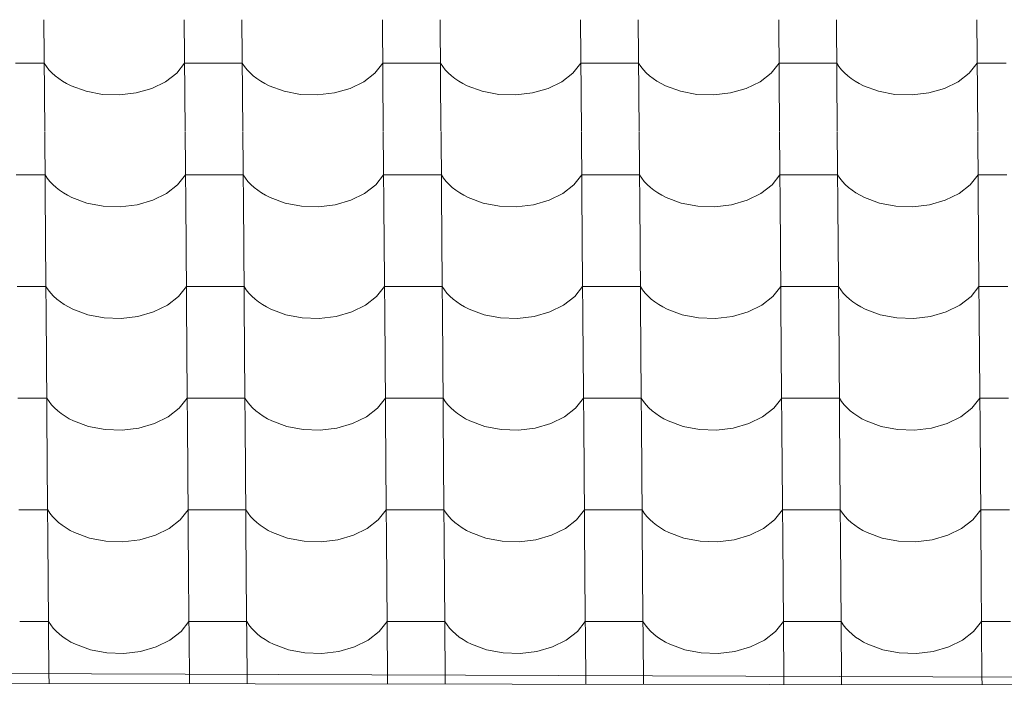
# Model space of a CAD drawing. Header units: millimetres. Extents: x -27785 to 104762, y -947 to 11132.
# Tile 117 of 146: x -4036 to -3216, y 7039 to 7596. Entities that reach past the tile are written whole.
import ezdxf

# ---------------------------------------------------------------- set-up
doc = ezdxf.new("R2010")
doc.units = ezdxf.units.MM
doc.header["$MEASUREMENT"] = 0
for name, color, linetype in [('POHLED JIŽNÍ_1_Bourané_Konstrukce - střechy a skořepiny', 7, 'Continuous'), ('POHLED JIŽNÍ_1_Bourané_Výplně - Povrchové', 7, 'Continuous'), ('POHLED JIŽNÍ_1_Konstrukce - nosné', 7, 'Continuous')]:
    doc.layers.add(name, color=color, linetype=linetype)

# ---------------------------------------------------------------- blocks, each defined once
blk = doc.blocks.new('*X2', base_point=(-29303.7, -27473.93))
at = {"layer": 'POHLED JIŽNÍ_1_Bourané_Výplně - Povrchové', "color": 7, "linetype": 'Continuous', "lineweight": 13}
for p, q in [((-4015.43, 7596.16), (-4014.71, 7503.48)), ((-3898.47, 7596.16), (-3897.75, 7503.48)), ((-3850.43, 7596.16), (-3849.71, 7503.48)), ((-3733.47, 7596.16), (-3732.75, 7503.48)), ((-3685.44, 7596.16), (-3684.72, 7503.48)), ((-3568.48, 7596.16), (-3567.76, 7503.48)), ((-3520.44, 7596.16), (-3519.72, 7503.48)), ((-3403.48, 7596.16), (-3402.76, 7503.48)), ((-3355.45, 7596.16), (-3354.73, 7503.48)), ((-3238.48, 7596.16), (-3237.76, 7503.48)), ((-4015.15, 7560), (-4039.17, 7560)), ((-4015.15, 7560), (-4013.3, 7557.21)), ((-3904.79, 7551.62), (-3898.19, 7560)), ((-3874.17, 7560), (-3898.19, 7560)), ((-3850.15, 7560), (-3874.17, 7560)), ((-3850.15, 7560), (-3848.31, 7557.21)), ((-3739.79, 7551.62), (-3733.19, 7560)), ((-3709.17, 7560), (-3733.19, 7560)), ((-3685.16, 7560), (-3709.17, 7560)), ((-3685.16, 7560), (-3683.31, 7557.21)), ((-3574.8, 7551.62), (-3568.2, 7560)), ((-3544.18, 7560), (-3568.2, 7560)), ((-3520.16, 7560), (-3544.18, 7560)), ((-3520.16, 7560), (-3518.32, 7557.21)), ((-3409.8, 7551.62), (-3403.2, 7560)), ((-3379.18, 7560), (-3403.2, 7560)), ((-3355.17, 7560), (-3379.18, 7560)), ((-3355.17, 7560), (-3353.32, 7557.21)), ((-3244.81, 7551.62), (-3238.2, 7560)), ((-3214.19, 7560), (-3238.2, 7560)), ((-4013.3, 7557.21), (-4011.16, 7554.51)), ((-4011.16, 7554.51), (-4008.73, 7551.93)), ((-4008.73, 7551.93), (-4006.03, 7549.46)), ((-3914.04, 7544.44), (-3904.79, 7551.62)), ((-3848.31, 7557.21), (-3846.17, 7554.51)), ((-3846.17, 7554.51), (-3843.74, 7551.93)), ((-3843.74, 7551.93), (-3841.04, 7549.46)), ((-3749.05, 7544.44), (-3739.79, 7551.62)), ((-3683.31, 7557.21), (-3681.17, 7554.51)), ((-3681.17, 7554.51), (-3678.74, 7551.93)), ((-3678.74, 7551.93), (-3676.04, 7549.46)), ((-3584.05, 7544.44), (-3574.8, 7551.62)), ((-3518.32, 7557.21), (-3516.17, 7554.51)), ((-3516.17, 7554.51), (-3513.75, 7551.93)), ((-3513.75, 7551.93), (-3511.05, 7549.46)), ((-3419.06, 7544.44), (-3409.8, 7551.62)), ((-3353.32, 7557.21), (-3351.18, 7554.51)), ((-3351.18, 7554.51), (-3348.75, 7551.93)), ((-3348.75, 7551.93), (-3346.05, 7549.46)), ((-3254.06, 7544.44), (-3244.81, 7551.62)), ((-4006.03, 7549.46), (-4003.07, 7547.13)), ((-4003.07, 7547.13), (-3999.87, 7544.96)), ((-3999.87, 7544.96), (-3996.45, 7542.94)), ((-3925.48, 7538.85), (-3914.04, 7544.44)), ((-3841.04, 7549.46), (-3838.08, 7547.13)), ((-3838.08, 7547.13), (-3834.88, 7544.96)), ((-3834.88, 7544.96), (-3831.45, 7542.94)), ((-3760.48, 7538.85), (-3749.05, 7544.44)), ((-3676.04, 7549.46), (-3673.08, 7547.13)), ((-3673.08, 7547.13), (-3669.88, 7544.96)), ((-3669.88, 7544.96), (-3666.45, 7542.94)), ((-3595.49, 7538.85), (-3584.05, 7544.44)), ((-3511.05, 7549.46), (-3508.09, 7547.13)), ((-3508.09, 7547.13), (-3504.89, 7544.96)), ((-3504.89, 7544.96), (-3501.46, 7542.94)), ((-3430.49, 7538.85), (-3419.06, 7544.44)), ((-3346.05, 7549.46), (-3343.09, 7547.13)), ((-3343.09, 7547.13), (-3339.89, 7544.96)), ((-3339.89, 7544.96), (-3336.46, 7542.94)), ((-3265.49, 7538.85), (-3254.06, 7544.44)), ((-3996.45, 7542.94), (-3992.81, 7541.09)), ((-3992.81, 7541.09), (-3980.33, 7536.52)), ((-3980.33, 7536.52), (-3966.65, 7533.93)), ((-3952.47, 7533.46), (-3938.51, 7535.13)), ((-3938.51, 7535.13), (-3925.48, 7538.85)), ((-3831.45, 7542.94), (-3827.81, 7541.09)), ((-3827.81, 7541.09), (-3815.33, 7536.52)), ((-3815.33, 7536.52), (-3801.66, 7533.93)), ((-3787.47, 7533.46), (-3773.51, 7535.13)), ((-3773.51, 7535.13), (-3760.48, 7538.85)), ((-3666.45, 7542.94), (-3662.82, 7541.09)), ((-3662.82, 7541.09), (-3650.34, 7536.52)), ((-3650.34, 7536.52), (-3636.66, 7533.93)), ((-3622.48, 7533.46), (-3608.52, 7535.13)), ((-3608.52, 7535.13), (-3595.49, 7538.85)), ((-3501.46, 7542.94), (-3497.82, 7541.09)), ((-3497.82, 7541.09), (-3485.34, 7536.52)), ((-3485.34, 7536.52), (-3471.66, 7533.93)), ((-3457.48, 7533.46), (-3443.52, 7535.13)), ((-3443.52, 7535.13), (-3430.49, 7538.85)), ((-3336.46, 7542.94), (-3332.83, 7541.09)), ((-3332.83, 7541.09), (-3320.35, 7536.52)), ((-3320.35, 7536.52), (-3306.67, 7533.93)), ((-3292.49, 7533.46), (-3278.52, 7535.13)), ((-3278.52, 7535.13), (-3265.49, 7538.85)), ((-3966.65, 7533.93), (-3952.47, 7533.46)), ((-3801.66, 7533.93), (-3787.47, 7533.46)), ((-3636.66, 7533.93), (-3622.48, 7533.46)), ((-3471.66, 7533.93), (-3457.48, 7533.46)), ((-3306.67, 7533.93), (-3292.49, 7533.46)), ((-4014.71, 7503.15), (-4013.99, 7410.47)), ((-3897.74, 7503.15), (-3897.02, 7410.47)), ((-3849.71, 7503.15), (-3848.99, 7410.47)), ((-3732.75, 7503.15), (-3732.03, 7410.47)), ((-3684.71, 7503.15), (-3683.99, 7410.47)), ((-3567.75, 7503.15), (-3567.03, 7410.47)), ((-3519.72, 7503.15), (-3519, 7410.47)), ((-3402.76, 7503.15), (-3402.04, 7410.47)), ((-3354.72, 7503.15), (-3354, 7410.47)), ((-3237.76, 7503.15), (-3237.04, 7410.47)), ((-4014.43, 7466.99), (-4038.44, 7466.99)), ((-4014.43, 7466.99), (-4012.58, 7464.2)), ((-4012.58, 7464.2), (-4010.44, 7461.5)), ((-4010.44, 7461.5), (-4008.01, 7458.92)), ((-3904.07, 7458.61), (-3897.46, 7466.99)), ((-3873.45, 7466.99), (-3897.46, 7466.99)), ((-3849.43, 7466.99), (-3873.45, 7466.99)), ((-3849.43, 7466.99), (-3847.58, 7464.2)), ((-3847.58, 7464.2), (-3845.44, 7461.5)), ((-3845.44, 7461.5), (-3843.01, 7458.92)), ((-3739.07, 7458.61), (-3732.47, 7466.99)), ((-3708.45, 7466.99), (-3732.47, 7466.99)), ((-3684.43, 7466.99), (-3708.45, 7466.99)), ((-3684.43, 7466.99), (-3682.59, 7464.2)), ((-3682.59, 7464.2), (-3680.45, 7461.5)), ((-3680.45, 7461.5), (-3678.02, 7458.92)), ((-3574.07, 7458.61), (-3567.47, 7466.99)), ((-3543.45, 7466.99), (-3567.47, 7466.99)), ((-3519.44, 7466.99), (-3543.45, 7466.99)), ((-3519.44, 7466.99), (-3517.59, 7464.2)), ((-3517.59, 7464.2), (-3515.45, 7461.5)), ((-3515.45, 7461.5), (-3513.02, 7458.92)), ((-3409.08, 7458.61), (-3402.48, 7466.99)), ((-3378.46, 7466.99), (-3402.48, 7466.99)), ((-3354.44, 7466.99), (-3378.46, 7466.99)), ((-3354.44, 7466.99), (-3352.6, 7464.2)), ((-3352.6, 7464.2), (-3350.45, 7461.5)), ((-3350.45, 7461.5), (-3348.03, 7458.92)), ((-3244.08, 7458.61), (-3237.48, 7466.99)), ((-3213.46, 7466.99), (-3237.48, 7466.99)), ((-4008.01, 7458.92), (-4005.31, 7456.45)), ((-4005.31, 7456.45), (-4002.35, 7454.13)), ((-4002.35, 7454.13), (-3999.15, 7451.95)), ((-3913.32, 7451.43), (-3904.07, 7458.61)), ((-3843.01, 7458.92), (-3840.31, 7456.45)), ((-3840.31, 7456.45), (-3837.35, 7454.13)), ((-3837.35, 7454.13), (-3834.15, 7451.95)), ((-3748.32, 7451.43), (-3739.07, 7458.61)), ((-3678.02, 7458.92), (-3675.32, 7456.45)), ((-3675.32, 7456.45), (-3672.36, 7454.13)), ((-3672.36, 7454.13), (-3669.16, 7451.95)), ((-3583.33, 7451.43), (-3574.07, 7458.61)), ((-3513.02, 7458.92), (-3510.32, 7456.45)), ((-3510.32, 7456.45), (-3507.36, 7454.13)), ((-3507.36, 7454.13), (-3504.16, 7451.95)), ((-3418.33, 7451.43), (-3409.08, 7458.61)), ((-3348.03, 7458.92), (-3345.33, 7456.45)), ((-3345.33, 7456.45), (-3342.37, 7454.13)), ((-3342.37, 7454.13), (-3339.17, 7451.95)), ((-3253.34, 7451.43), (-3244.08, 7458.61)), ((-3999.15, 7451.95), (-3995.72, 7449.93)), ((-3995.72, 7449.93), (-3992.09, 7448.08)), ((-3992.09, 7448.08), (-3979.61, 7443.51)), ((-3937.78, 7442.12), (-3924.75, 7445.84)), ((-3924.75, 7445.84), (-3913.32, 7451.43)), ((-3834.15, 7451.95), (-3830.73, 7449.93)), ((-3830.73, 7449.93), (-3827.09, 7448.08)), ((-3827.09, 7448.08), (-3814.61, 7443.51)), ((-3772.79, 7442.12), (-3759.76, 7445.84)), ((-3759.76, 7445.84), (-3748.32, 7451.43)), ((-3669.16, 7451.95), (-3665.73, 7449.93)), ((-3665.73, 7449.93), (-3662.09, 7448.08)), ((-3662.09, 7448.08), (-3649.61, 7443.51)), ((-3607.79, 7442.12), (-3594.76, 7445.84)), ((-3594.76, 7445.84), (-3583.33, 7451.43)), ((-3504.16, 7451.95), (-3500.73, 7449.93)), ((-3500.73, 7449.93), (-3497.1, 7448.08)), ((-3497.1, 7448.08), (-3484.62, 7443.51)), ((-3442.8, 7442.12), (-3429.77, 7445.84)), ((-3429.77, 7445.84), (-3418.33, 7451.43)), ((-3339.17, 7451.95), (-3335.74, 7449.93)), ((-3335.74, 7449.93), (-3332.1, 7448.08)), ((-3332.1, 7448.08), (-3319.62, 7443.51)), ((-3277.8, 7442.12), (-3264.77, 7445.84)), ((-3264.77, 7445.84), (-3253.34, 7451.43)), ((-3979.61, 7443.51), (-3965.93, 7440.92)), ((-3965.93, 7440.92), (-3951.75, 7440.45)), ((-3951.75, 7440.45), (-3937.78, 7442.12)), ((-3814.61, 7443.51), (-3800.93, 7440.92)), ((-3800.93, 7440.92), (-3786.75, 7440.45)), ((-3786.75, 7440.45), (-3772.79, 7442.12)), ((-3649.61, 7443.51), (-3635.94, 7440.92)), ((-3635.94, 7440.92), (-3621.75, 7440.45)), ((-3621.75, 7440.45), (-3607.79, 7442.12)), ((-3484.62, 7443.51), (-3470.94, 7440.92)), ((-3470.94, 7440.92), (-3456.76, 7440.45)), ((-3456.76, 7440.45), (-3442.8, 7442.12)), ((-3319.62, 7443.51), (-3305.94, 7440.92)), ((-3305.94, 7440.92), (-3291.76, 7440.45)), ((-3291.76, 7440.45), (-3277.8, 7442.12)), ((-4013.98, 7410.14), (-4013.26, 7317.46)), ((-3897.02, 7410.14), (-3896.3, 7317.46)), ((-3848.99, 7410.14), (-3848.27, 7317.46)), ((-3732.03, 7410.14), (-3731.3, 7317.46)), ((-3683.99, 7410.14), (-3683.27, 7317.46)), ((-3567.03, 7410.14), (-3566.31, 7317.46)), ((-3519, 7410.14), (-3518.27, 7317.46)), ((-3402.03, 7410.14), (-3401.31, 7317.46)), ((-3354, 7410.14), (-3353.28, 7317.46)), ((-3237.04, 7410.14), (-3236.32, 7317.46)), ((-4013.7, 7373.98), (-4037.72, 7373.98)), ((-4013.7, 7373.98), (-4011.86, 7371.19)), ((-4011.86, 7371.19), (-4009.71, 7368.49)), ((-3903.34, 7365.6), (-3896.74, 7373.98)), ((-3872.72, 7373.98), (-3896.74, 7373.98)), ((-3848.71, 7373.98), (-3872.72, 7373.98)), ((-3848.71, 7373.98), (-3846.86, 7371.19)), ((-3846.86, 7371.19), (-3844.72, 7368.49)), ((-3738.35, 7365.6), (-3731.74, 7373.98)), ((-3707.73, 7373.98), (-3731.74, 7373.98)), ((-3683.71, 7373.98), (-3707.73, 7373.98)), ((-3683.71, 7373.98), (-3681.86, 7371.19)), ((-3681.86, 7371.19), (-3679.72, 7368.49)), ((-3573.35, 7365.6), (-3566.75, 7373.98)), ((-3542.73, 7373.98), (-3566.75, 7373.98)), ((-3518.71, 7373.98), (-3542.73, 7373.98)), ((-3518.71, 7373.98), (-3516.87, 7371.19)), ((-3516.87, 7371.19), (-3514.73, 7368.49)), ((-3408.35, 7365.6), (-3401.75, 7373.98)), ((-3377.73, 7373.98), (-3401.75, 7373.98)), ((-3353.72, 7373.98), (-3377.73, 7373.98)), ((-3353.72, 7373.98), (-3351.87, 7371.19)), ((-3351.87, 7371.19), (-3349.73, 7368.49)), ((-3243.36, 7365.6), (-3236.76, 7373.98)), ((-3212.74, 7373.98), (-3236.76, 7373.98)), ((-4009.71, 7368.49), (-4007.29, 7365.91)), ((-4007.29, 7365.91), (-4004.59, 7363.44)), ((-4004.59, 7363.44), (-4001.63, 7361.12)), ((-3912.6, 7358.43), (-3903.34, 7365.6)), ((-3844.72, 7368.49), (-3842.29, 7365.91)), ((-3842.29, 7365.91), (-3839.59, 7363.44)), ((-3839.59, 7363.44), (-3836.63, 7361.12)), ((-3747.6, 7358.43), (-3738.35, 7365.6)), ((-3679.72, 7368.49), (-3677.29, 7365.91)), ((-3677.29, 7365.91), (-3674.59, 7363.44)), ((-3674.59, 7363.44), (-3671.64, 7361.12)), ((-3582.6, 7358.43), (-3573.35, 7365.6)), ((-3514.73, 7368.49), (-3512.3, 7365.91)), ((-3512.3, 7365.91), (-3509.6, 7363.44)), ((-3509.6, 7363.44), (-3506.64, 7361.12)), ((-3417.61, 7358.43), (-3408.35, 7365.6)), ((-3349.73, 7368.49), (-3347.3, 7365.91)), ((-3347.3, 7365.91), (-3344.6, 7363.44)), ((-3344.6, 7363.44), (-3341.64, 7361.12)), ((-3252.61, 7358.43), (-3243.36, 7365.6)), ((-4001.63, 7361.12), (-3998.43, 7358.94)), ((-3998.43, 7358.94), (-3995, 7356.92)), ((-3995, 7356.92), (-3991.36, 7355.07)), ((-3991.36, 7355.07), (-3978.88, 7350.5)), ((-3924.03, 7352.83), (-3912.6, 7358.43)), ((-3836.63, 7361.12), (-3833.43, 7358.94)), ((-3833.43, 7358.94), (-3830, 7356.92)), ((-3830, 7356.92), (-3826.37, 7355.07)), ((-3826.37, 7355.07), (-3813.89, 7350.5)), ((-3759.03, 7352.83), (-3747.6, 7358.43)), ((-3671.64, 7361.12), (-3668.43, 7358.94)), ((-3668.43, 7358.94), (-3665.01, 7356.92)), ((-3665.01, 7356.92), (-3661.37, 7355.07)), ((-3661.37, 7355.07), (-3648.89, 7350.5)), ((-3594.04, 7352.83), (-3582.6, 7358.43)), ((-3506.64, 7361.12), (-3503.44, 7358.94)), ((-3503.44, 7358.94), (-3500.01, 7356.92)), ((-3500.01, 7356.92), (-3496.37, 7355.07)), ((-3496.37, 7355.07), (-3483.9, 7350.5)), ((-3429.04, 7352.83), (-3417.61, 7358.43)), ((-3341.64, 7361.12), (-3338.44, 7358.94)), ((-3338.44, 7358.94), (-3335.01, 7356.92)), ((-3335.01, 7356.92), (-3331.38, 7355.07)), ((-3331.38, 7355.07), (-3318.9, 7350.5)), ((-3264.05, 7352.83), (-3252.61, 7358.43)), ((-3978.88, 7350.5), (-3965.2, 7347.91)), ((-3965.2, 7347.91), (-3951.02, 7347.44)), ((-3951.02, 7347.44), (-3937.06, 7349.11)), ((-3937.06, 7349.11), (-3924.03, 7352.83)), ((-3813.89, 7350.5), (-3800.21, 7347.91)), ((-3800.21, 7347.91), (-3786.03, 7347.44)), ((-3786.03, 7347.44), (-3772.06, 7349.11)), ((-3772.06, 7349.11), (-3759.03, 7352.83)), ((-3648.89, 7350.5), (-3635.21, 7347.91)), ((-3635.21, 7347.91), (-3621.03, 7347.44)), ((-3621.03, 7347.44), (-3607.07, 7349.11)), ((-3607.07, 7349.11), (-3594.04, 7352.83)), ((-3483.9, 7350.5), (-3470.22, 7347.91)), ((-3470.22, 7347.91), (-3456.03, 7347.44)), ((-3456.03, 7347.44), (-3442.07, 7349.11)), ((-3442.07, 7349.11), (-3429.04, 7352.83)), ((-3318.9, 7350.5), (-3305.22, 7347.91)), ((-3305.22, 7347.91), (-3291.04, 7347.44)), ((-3291.04, 7347.44), (-3277.08, 7349.11)), ((-3277.08, 7349.11), (-3264.05, 7352.83)), ((-4013.26, 7317.13), (-4012.54, 7224.46)), ((-3896.3, 7317.13), (-3895.58, 7224.46)), ((-3848.26, 7317.13), (-3847.54, 7224.46)), ((-3731.3, 7317.13), (-3730.58, 7224.46)), ((-3683.27, 7317.13), (-3682.55, 7224.46)), ((-3566.31, 7317.13), (-3565.58, 7224.46)), ((-3518.27, 7317.13), (-3517.55, 7224.46)), ((-3401.31, 7317.13), (-3400.59, 7224.46)), ((-3353.28, 7317.13), (-3352.55, 7224.46)), ((-3236.31, 7317.13), (-3235.59, 7224.46)), ((-4012.98, 7280.97), (-4037, 7280.97)), ((-4012.98, 7280.97), (-4011.13, 7278.18)), ((-3902.62, 7272.59), (-3896.02, 7280.97)), ((-3872, 7280.97), (-3896.02, 7280.97)), ((-3847.98, 7280.97), (-3872, 7280.97)), ((-3847.98, 7280.97), (-3846.14, 7278.18)), ((-3737.62, 7272.59), (-3731.02, 7280.97)), ((-3707, 7280.97), (-3731.02, 7280.97)), ((-3682.99, 7280.97), (-3707, 7280.97)), ((-3682.99, 7280.97), (-3681.14, 7278.18)), ((-3572.63, 7272.59), (-3566.02, 7280.97)), ((-3542.01, 7280.97), (-3566.02, 7280.97)), ((-3517.99, 7280.97), (-3542.01, 7280.97)), ((-3517.99, 7280.97), (-3516.14, 7278.18)), ((-3407.63, 7272.59), (-3401.03, 7280.97)), ((-3377.01, 7280.97), (-3401.03, 7280.97)), ((-3352.99, 7280.97), (-3377.01, 7280.97)), ((-3352.99, 7280.97), (-3351.15, 7278.18)), ((-3242.64, 7272.59), (-3236.03, 7280.97)), ((-3212.02, 7280.97), (-3236.03, 7280.97)), ((-4011.13, 7278.18), (-4008.99, 7275.48)), ((-4008.99, 7275.48), (-4006.56, 7272.9)), ((-4006.56, 7272.9), (-4003.86, 7270.43)), ((-3846.14, 7278.18), (-3843.99, 7275.48)), ((-3843.99, 7275.48), (-3841.57, 7272.9)), ((-3841.57, 7272.9), (-3838.87, 7270.43)), ((-3681.14, 7278.18), (-3679, 7275.48)), ((-3679, 7275.48), (-3676.57, 7272.9)), ((-3676.57, 7272.9), (-3673.87, 7270.43)), ((-3516.14, 7278.18), (-3514, 7275.48)), ((-3514, 7275.48), (-3511.57, 7272.9)), ((-3511.57, 7272.9), (-3508.87, 7270.43)), ((-3351.15, 7278.18), (-3349.01, 7275.48)), ((-3349.01, 7275.48), (-3346.58, 7272.9)), ((-3346.58, 7272.9), (-3343.88, 7270.43)), ((-4003.86, 7270.43), (-4000.9, 7268.11)), ((-4000.9, 7268.11), (-3997.7, 7265.93)), ((-3997.7, 7265.93), (-3994.27, 7263.91)), ((-3923.31, 7259.83), (-3911.87, 7265.42)), ((-3911.87, 7265.42), (-3902.62, 7272.59)), ((-3838.87, 7270.43), (-3835.91, 7268.11)), ((-3835.91, 7268.11), (-3832.71, 7265.93)), ((-3832.71, 7265.93), (-3829.28, 7263.91)), ((-3758.31, 7259.83), (-3746.88, 7265.42)), ((-3746.88, 7265.42), (-3737.62, 7272.59)), ((-3673.87, 7270.43), (-3670.91, 7268.11)), ((-3670.91, 7268.11), (-3667.71, 7265.93)), ((-3667.71, 7265.93), (-3664.28, 7263.91)), ((-3593.31, 7259.83), (-3581.88, 7265.42)), ((-3581.88, 7265.42), (-3572.63, 7272.59)), ((-3508.87, 7270.43), (-3505.92, 7268.11)), ((-3505.92, 7268.11), (-3502.71, 7265.93)), ((-3502.71, 7265.93), (-3499.29, 7263.91)), ((-3428.32, 7259.83), (-3416.88, 7265.42)), ((-3416.88, 7265.42), (-3407.63, 7272.59)), ((-3343.88, 7270.43), (-3340.92, 7268.11)), ((-3340.92, 7268.11), (-3337.72, 7265.93)), ((-3337.72, 7265.93), (-3334.29, 7263.91)), ((-3263.32, 7259.83), (-3251.89, 7265.42)), ((-3251.89, 7265.42), (-3242.64, 7272.59)), ((-3994.27, 7263.91), (-3990.64, 7262.06)), ((-3990.64, 7262.06), (-3978.16, 7257.49)), ((-3978.16, 7257.49), (-3964.48, 7254.9)), ((-3936.34, 7256.1), (-3923.31, 7259.83)), ((-3829.28, 7263.91), (-3825.64, 7262.06)), ((-3825.64, 7262.06), (-3813.16, 7257.49)), ((-3813.16, 7257.49), (-3799.48, 7254.9)), ((-3771.34, 7256.1), (-3758.31, 7259.83)), ((-3664.28, 7263.91), (-3660.65, 7262.06)), ((-3660.65, 7262.06), (-3648.17, 7257.49)), ((-3648.17, 7257.49), (-3634.49, 7254.9)), ((-3606.34, 7256.1), (-3593.31, 7259.83)), ((-3499.29, 7263.91), (-3495.65, 7262.06)), ((-3495.65, 7262.06), (-3483.17, 7257.49)), ((-3483.17, 7257.49), (-3469.49, 7254.9)), ((-3441.35, 7256.1), (-3428.32, 7259.83)), ((-3334.29, 7263.91), (-3330.65, 7262.06)), ((-3330.65, 7262.06), (-3318.18, 7257.49)), ((-3318.18, 7257.49), (-3304.5, 7254.9)), ((-3276.35, 7256.1), (-3263.32, 7259.83)), ((-3964.48, 7254.9), (-3950.3, 7254.43)), ((-3950.3, 7254.43), (-3936.34, 7256.1)), ((-3799.48, 7254.9), (-3785.3, 7254.43)), ((-3785.3, 7254.43), (-3771.34, 7256.1)), ((-3634.49, 7254.9), (-3620.31, 7254.43)), ((-3620.31, 7254.43), (-3606.34, 7256.1)), ((-3469.49, 7254.9), (-3455.31, 7254.43)), ((-3455.31, 7254.43), (-3441.35, 7256.1)), ((-3304.5, 7254.9), (-3290.31, 7254.43)), ((-3290.31, 7254.43), (-3276.35, 7256.1)), ((-4012.54, 7224.12), (-4011.81, 7131.45)), ((-3895.57, 7224.12), (-3894.85, 7131.45)), ((-3847.54, 7224.12), (-3846.82, 7131.45)), ((-3730.58, 7224.12), (-3729.86, 7131.45)), ((-3682.54, 7224.12), (-3681.82, 7131.45)), ((-3565.58, 7224.12), (-3564.86, 7131.45)), ((-3517.55, 7224.12), (-3516.83, 7131.45)), ((-3400.59, 7224.12), (-3399.86, 7131.45)), ((-3352.55, 7224.12), (-3351.83, 7131.45)), ((-3235.59, 7224.12), (-3234.87, 7131.45)), ((-4012.25, 7187.96), (-4036.27, 7187.96)), ((-4012.25, 7187.96), (-4010.41, 7185.17)), ((-4010.41, 7185.17), (-4008.27, 7182.48)), ((-4008.27, 7182.48), (-4005.84, 7179.89)), ((-3901.9, 7179.58), (-3895.29, 7187.96)), ((-3871.28, 7187.96), (-3895.29, 7187.96)), ((-3847.26, 7187.96), (-3871.28, 7187.96)), ((-3847.26, 7187.96), (-3845.41, 7185.17)), ((-3845.41, 7185.17), (-3843.27, 7182.48)), ((-3843.27, 7182.48), (-3840.84, 7179.89)), ((-3736.9, 7179.58), (-3730.3, 7187.96)), ((-3706.28, 7187.96), (-3730.3, 7187.96)), ((-3682.26, 7187.96), (-3706.28, 7187.96)), ((-3682.26, 7187.96), (-3680.42, 7185.17)), ((-3680.42, 7185.17), (-3678.27, 7182.48)), ((-3678.27, 7182.48), (-3675.85, 7179.89)), ((-3571.9, 7179.58), (-3565.3, 7187.96)), ((-3541.28, 7187.96), (-3565.3, 7187.96)), ((-3517.27, 7187.96), (-3541.28, 7187.96)), ((-3517.27, 7187.96), (-3515.42, 7185.17)), ((-3515.42, 7185.17), (-3513.28, 7182.48)), ((-3513.28, 7182.48), (-3510.85, 7179.89)), ((-3406.91, 7179.58), (-3400.3, 7187.96)), ((-3376.29, 7187.96), (-3400.3, 7187.96)), ((-3352.27, 7187.96), (-3376.29, 7187.96)), ((-3352.27, 7187.96), (-3350.42, 7185.17)), ((-3350.42, 7185.17), (-3348.28, 7182.48)), ((-3348.28, 7182.48), (-3345.85, 7179.89)), ((-3241.91, 7179.58), (-3235.31, 7187.96)), ((-3211.29, 7187.96), (-3235.31, 7187.96)), ((-4005.84, 7179.89), (-4003.14, 7177.42)), ((-4003.14, 7177.42), (-4000.18, 7175.1)), ((-4000.18, 7175.1), (-3996.98, 7172.92)), ((-3911.15, 7172.41), (-3901.9, 7179.58)), ((-3840.84, 7179.89), (-3838.14, 7177.42)), ((-3838.14, 7177.42), (-3835.18, 7175.1)), ((-3835.18, 7175.1), (-3831.98, 7172.92)), ((-3746.15, 7172.41), (-3736.9, 7179.58)), ((-3675.85, 7179.89), (-3673.15, 7177.42)), ((-3673.15, 7177.42), (-3670.19, 7175.1)), ((-3670.19, 7175.1), (-3666.99, 7172.92)), ((-3581.16, 7172.41), (-3571.9, 7179.58)), ((-3510.85, 7179.89), (-3508.15, 7177.42)), ((-3508.15, 7177.42), (-3505.19, 7175.1)), ((-3505.19, 7175.1), (-3501.99, 7172.92)), ((-3416.16, 7172.41), (-3406.91, 7179.58)), ((-3345.85, 7179.89), (-3343.15, 7177.42)), ((-3343.15, 7177.42), (-3340.2, 7175.1)), ((-3340.2, 7175.1), (-3336.99, 7172.92)), ((-3251.17, 7172.41), (-3241.91, 7179.58)), ((-3996.98, 7172.92), (-3993.55, 7170.9)), ((-3993.55, 7170.9), (-3989.91, 7169.05)), ((-3989.91, 7169.05), (-3977.44, 7164.48)), ((-3935.61, 7163.09), (-3922.58, 7166.82)), ((-3922.58, 7166.82), (-3911.15, 7172.41)), ((-3831.98, 7172.92), (-3828.55, 7170.9)), ((-3828.55, 7170.9), (-3824.92, 7169.05)), ((-3824.92, 7169.05), (-3812.44, 7164.48)), ((-3770.62, 7163.09), (-3757.59, 7166.82)), ((-3757.59, 7166.82), (-3746.15, 7172.41)), ((-3666.99, 7172.92), (-3663.56, 7170.9)), ((-3663.56, 7170.9), (-3659.92, 7169.05)), ((-3659.92, 7169.05), (-3647.44, 7164.48)), ((-3605.62, 7163.09), (-3592.59, 7166.82)), ((-3592.59, 7166.82), (-3581.16, 7172.41)), ((-3501.99, 7172.92), (-3498.56, 7170.9)), ((-3498.56, 7170.9), (-3494.93, 7169.05)), ((-3494.93, 7169.05), (-3482.45, 7164.48)), ((-3440.62, 7163.09), (-3427.59, 7166.82)), ((-3427.59, 7166.82), (-3416.16, 7172.41)), ((-3336.99, 7172.92), (-3333.57, 7170.9)), ((-3333.57, 7170.9), (-3329.93, 7169.05)), ((-3329.93, 7169.05), (-3317.45, 7164.48)), ((-3275.63, 7163.09), (-3262.6, 7166.82)), ((-3262.6, 7166.82), (-3251.17, 7172.41)), ((-3977.44, 7164.48), (-3963.76, 7161.89)), ((-3963.76, 7161.89), (-3949.57, 7161.42)), ((-3949.57, 7161.42), (-3935.61, 7163.09)), ((-3812.44, 7164.48), (-3798.76, 7161.89)), ((-3798.76, 7161.89), (-3784.58, 7161.42)), ((-3784.58, 7161.42), (-3770.62, 7163.09)), ((-3647.44, 7164.48), (-3633.76, 7161.89)), ((-3633.76, 7161.89), (-3619.58, 7161.42)), ((-3619.58, 7161.42), (-3605.62, 7163.09)), ((-3482.45, 7164.48), (-3468.77, 7161.89)), ((-3468.77, 7161.89), (-3454.59, 7161.42)), ((-3454.59, 7161.42), (-3440.62, 7163.09)), ((-3317.45, 7164.48), (-3303.77, 7161.89)), ((-3303.77, 7161.89), (-3289.59, 7161.42)), ((-3289.59, 7161.42), (-3275.63, 7163.09)), ((-4011.81, 7131.11), (-4011.19, 7051.53)), ((-3894.85, 7131.11), (-3894.23, 7051.13)), ((-3846.82, 7131.11), (-3846.19, 7050.96)), ((-3729.85, 7131.11), (-3729.23, 7050.57)), ((-3681.82, 7131.11), (-3681.19, 7050.4)), ((-3564.86, 7131.11), (-3564.23, 7050.01)), ((-3516.82, 7131.11), (-3516.19, 7049.84)), ((-3399.86, 7131.11), (-3399.23, 7049.45)), ((-3351.83, 7131.11), (-3351.19, 7049.28)), ((-3234.87, 7131.11), (-3234.23, 7048.89)), ((-4011.53, 7094.96), (-4035.55, 7094.96)), ((-4011.53, 7094.96), (-4009.69, 7092.16)), ((-3901.17, 7086.57), (-3894.57, 7094.96)), ((-3870.55, 7094.96), (-3894.57, 7094.96)), ((-3846.53, 7094.96), (-3870.55, 7094.96)), ((-3846.53, 7094.96), (-3844.69, 7092.16)), ((-3736.18, 7086.57), (-3729.57, 7094.96)), ((-3705.56, 7094.96), (-3729.57, 7094.96)), ((-3681.54, 7094.96), (-3705.56, 7094.96)), ((-3681.54, 7094.96), (-3679.69, 7092.16)), ((-3571.18, 7086.57), (-3564.58, 7094.96)), ((-3540.56, 7094.96), (-3564.58, 7094.96)), ((-3516.54, 7094.96), (-3540.56, 7094.96)), ((-3516.54, 7094.96), (-3514.7, 7092.16)), ((-3406.18, 7086.57), (-3399.58, 7094.96)), ((-3375.56, 7094.96), (-3399.58, 7094.96)), ((-3351.55, 7094.96), (-3375.56, 7094.96)), ((-3351.55, 7094.96), (-3349.7, 7092.16)), ((-3241.19, 7086.57), (-3234.59, 7094.96)), ((-3210.57, 7094.96), (-3234.59, 7094.96)), ((-4009.69, 7092.16), (-4007.54, 7089.47)), ((-4007.54, 7089.47), (-4005.12, 7086.88)), ((-4005.12, 7086.88), (-4002.41, 7084.42)), ((-4002.41, 7084.42), (-3999.46, 7082.09)), ((-3910.43, 7079.4), (-3901.17, 7086.57)), ((-3844.69, 7092.16), (-3842.55, 7089.47)), ((-3842.55, 7089.47), (-3840.12, 7086.88)), ((-3840.12, 7086.88), (-3837.42, 7084.42)), ((-3837.42, 7084.42), (-3834.46, 7082.09)), ((-3745.43, 7079.4), (-3736.18, 7086.57)), ((-3679.69, 7092.16), (-3677.55, 7089.47)), ((-3677.55, 7089.47), (-3675.12, 7086.88)), ((-3675.12, 7086.88), (-3672.42, 7084.42)), ((-3672.42, 7084.42), (-3669.46, 7082.09)), ((-3580.43, 7079.4), (-3571.18, 7086.57)), ((-3514.7, 7092.16), (-3512.55, 7089.47)), ((-3512.55, 7089.47), (-3510.13, 7086.88)), ((-3510.13, 7086.88), (-3507.43, 7084.42)), ((-3507.43, 7084.42), (-3504.47, 7082.09)), ((-3415.44, 7079.4), (-3406.18, 7086.57)), ((-3349.7, 7092.16), (-3347.56, 7089.47)), ((-3347.56, 7089.47), (-3345.13, 7086.88)), ((-3345.13, 7086.88), (-3342.43, 7084.42)), ((-3342.43, 7084.42), (-3339.47, 7082.09)), ((-3250.44, 7079.4), (-3241.19, 7086.57)), ((-3999.46, 7082.09), (-3996.25, 7079.91)), ((-3996.25, 7079.91), (-3992.83, 7077.89)), ((-3992.83, 7077.89), (-3989.19, 7076.04)), ((-3989.19, 7076.04), (-3976.71, 7071.47)), ((-3921.86, 7073.81), (-3910.43, 7079.4)), ((-3834.46, 7082.09), (-3831.26, 7079.91)), ((-3831.26, 7079.91), (-3827.83, 7077.89)), ((-3827.83, 7077.89), (-3824.2, 7076.04)), ((-3824.2, 7076.04), (-3811.72, 7071.47)), ((-3756.86, 7073.81), (-3745.43, 7079.4)), ((-3669.46, 7082.09), (-3666.26, 7079.91)), ((-3666.26, 7079.91), (-3662.84, 7077.89)), ((-3662.84, 7077.89), (-3659.2, 7076.04)), ((-3659.2, 7076.04), (-3646.72, 7071.47)), ((-3591.87, 7073.81), (-3580.43, 7079.4)), ((-3504.47, 7082.09), (-3501.27, 7079.91)), ((-3501.27, 7079.91), (-3497.84, 7077.89)), ((-3497.84, 7077.89), (-3494.2, 7076.04)), ((-3494.2, 7076.04), (-3481.72, 7071.47)), ((-3426.87, 7073.81), (-3415.44, 7079.4)), ((-3339.47, 7082.09), (-3336.27, 7079.91)), ((-3336.27, 7079.91), (-3332.84, 7077.89)), ((-3332.84, 7077.89), (-3329.21, 7076.04)), ((-3329.21, 7076.04), (-3316.73, 7071.47)), ((-3261.88, 7073.81), (-3250.44, 7079.4)), ((-3976.71, 7071.47), (-3963.03, 7068.88)), ((-3963.03, 7068.88), (-3948.85, 7068.41)), ((-3948.85, 7068.41), (-3934.89, 7070.08)), ((-3934.89, 7070.08), (-3921.86, 7073.81)), ((-3811.72, 7071.47), (-3798.04, 7068.88)), ((-3798.04, 7068.88), (-3783.85, 7068.41)), ((-3783.85, 7068.41), (-3769.89, 7070.08)), ((-3769.89, 7070.08), (-3756.86, 7073.81)), ((-3646.72, 7071.47), (-3633.04, 7068.88)), ((-3633.04, 7068.88), (-3618.86, 7068.41)), ((-3618.86, 7068.41), (-3604.9, 7070.08)), ((-3604.9, 7070.08), (-3591.87, 7073.81)), ((-3481.72, 7071.47), (-3468.05, 7068.88)), ((-3468.05, 7068.88), (-3453.86, 7068.41)), ((-3453.86, 7068.41), (-3439.9, 7070.08)), ((-3439.9, 7070.08), (-3426.87, 7073.81)), ((-3316.73, 7071.47), (-3303.05, 7068.88)), ((-3303.05, 7068.88), (-3288.87, 7068.41)), ((-3288.87, 7068.41), (-3274.9, 7070.08)), ((-3274.9, 7070.08), (-3261.88, 7073.81))]:
    blk.add_line(p, q, dxfattribs=at)
blk = doc.blocks.new('*X6', base_point=(-29303.7, -27473.93))
at = {"layer": 'POHLED JIŽNÍ_1_Bourané_Výplně - Povrchové', "color": 7, "linetype": 'Continuous', "lineweight": 13}
for p, q in [((-4011.19, 7051.53), (-4011.13, 7043.44)), ((-3894.23, 7051.13), (-3894.17, 7043.29)), ((-3846.19, 7050.96), (-3846.13, 7043.23)), ((-3729.23, 7050.57), (-3729.17, 7043.08)), ((-3681.19, 7050.4), (-3681.13, 7043.02)), ((-3564.23, 7050.01), (-3564.17, 7042.87)), ((-3516.19, 7049.84), (-3516.14, 7042.8)), ((-3399.23, 7049.45), (-3399.17, 7042.65)), ((-3351.19, 7049.28), (-3351.14, 7042.59)), ((-3234.23, 7048.89), (-3234.18, 7042.44))]:
    blk.add_line(p, q, dxfattribs=at)
blk = doc.blocks.new('*X10', base_point=(-29303.7, -27473.93))
at = {"layer": 'POHLED JIŽNÍ_1_Bourané_Konstrukce - střechy a skořepiny', "color": 7, "linetype": 'Continuous', "lineweight": 13}
for p, q in [((-4011.19, 7051.53), (-4011.13, 7043.44)), ((-3894.23, 7051.13), (-3894.17, 7043.29)), ((-3846.19, 7050.96), (-3846.13, 7043.23)), ((-3729.23, 7050.57), (-3729.17, 7043.08)), ((-3681.19, 7050.4), (-3681.13, 7043.02)), ((-3564.23, 7050.01), (-3564.17, 7042.87)), ((-3516.19, 7049.84), (-3516.14, 7042.8)), ((-3399.23, 7049.45), (-3399.17, 7042.65)), ((-3351.19, 7049.28), (-3351.14, 7042.59)), ((-3234.23, 7048.89), (-3234.18, 7042.44))]:
    blk.add_line(p, q, dxfattribs=at)

msp = doc.modelspace()

# ---------------------------------------------------------------- linework, layer by layer
at = {"layer": 'POHLED JIŽNÍ_1_Bourané_Konstrukce - střechy a skořepiny', "color": 7, "linetype": 'Continuous', "lineweight": 13}
for p, q in [((-193.22, 7038.55), (-20534.39, 7107.66)), ((-20534.91, 7064.57), (-193.22, 7038.55))]:
    msp.add_line(p, q, dxfattribs=at)

# ---------------------------------------------------------------- block references
at = {"layer": 'POHLED JIŽNÍ_1_Konstrukce - nosné', "color": 9, "linetype": 'Continuous', "lineweight": 13}
for name in ['*X2', '*X6', '*X10']:
    msp.add_blockref(name, (-29303.7, -27473.93), dxfattribs=at)

doc.saveas('drawing.dxf')
